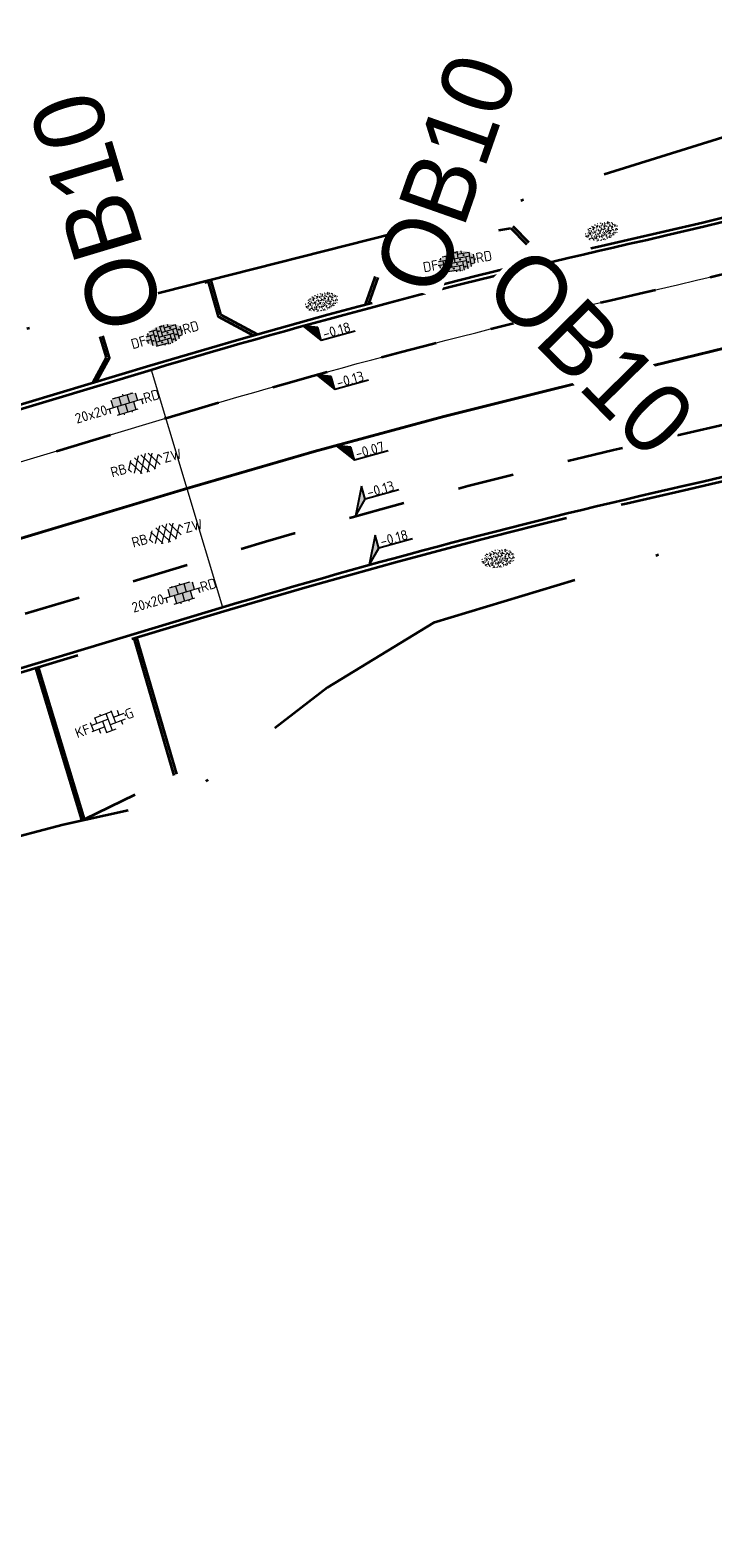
# Model space of a CAD drawing. Header units: metres. Extents: x 0 to 269924, y 0 to 933292.
# Tile 237 of 247: x 135756 to 135781, y 466782 to 466835. Entities that reach past the tile are written whole.
import ezdxf
from ezdxf.enums import TextEntityAlignment as Align

# ---------------------------------------------------------------- set-up
doc = ezdxf.new("R2018")
doc.units = ezdxf.units.M
for name, pattern in [('VH-OPSLUITBAND_100X200', [16, 8, -2, 4, -2]), ('VH-OPSLUITBAND_150X250', [24, 16, -2, 4, -2]), ('VW-1-1_STREEP', [2, 1, -1]), ('XX-HIDDEN', [4, 2, -2]), ('XX-PROJECTGRENS', [18, 12, -3, 0, -3])]:
    doc.linetypes.add(name, pattern=pattern)
for name, color, linetype, lineweight in [('N-CO-VH-MATERIAALGRENS-G', 7, 'XX-HIDDEN', 35), ('N-WE-KG-GRENS_PROJECT-G', 7, 'XX-PROJECTGRENS', 35), ('N-WE-VH-KANTOPSLUITING-T18', 10, 'Continuous', 18), ('N-WE-VH-KANTOPSLUITING_OPSLUITBAND_100X200-G', 150, 'VH-OPSLUITBAND_100X200', 35), ('N-WE-VH-KANTOPSLUITING_OPSLUITBAND_150X250-G', 150, 'VH-OPSLUITBAND_150X250', 35), ('N-WE-VH-KANTOPSLUITING_VOORKANTBAND-G', 50, 'Continuous', 35), ('N-WE-VH-MATERIAALGRENS-G', 7, 'XX-HIDDEN', 35), ('N-WE-VH-VERHARDING_ASFALT-S', 7, 'Continuous', 18), ('N-WE-VH-VERHARDING_BETONSTRAATSTEEN-S', 7, 'Continuous', 18), ('N-WE-VH-VERHARDING_STRAATBAKSTEEN-S', 7, 'Continuous', 18), ('N-WE-VH-VERHARDING_TEGEL-S', 7, 'Continuous', 18), ('N-WE-VW-MARKERING_LANGS_STREEP_11_010-G', 7, 'VW-1-1_STREEP', 13), ('N-WE-VW-MARKERING_LANGS_STREEP_DOORGETROKKEN-G', 7, 'Continuous', 13), ('X-XX-AL-HOOGTELABEL-S', 7, 'Continuous', 25)]:
    doc.layers.add(name, color=color, linetype=linetype, lineweight=lineweight)
doc.layers.add('N-WE-GR-GRAS-S', color=7, linetype='Continuous', lineweight=18, true_color=0x00a500)
doc.layers.add('X-XX-AL-HULPLIJN-G', color=30, linetype='Continuous', lineweight=18, plot=False)
doc.styles.add('NLCS-ISO', font='NLCS-ISO.ttf')
doc.styles.get("Standard").update_dxf_attribs({"font": 'romand.shx'})

# ---------------------------------------------------------------- blocks, each defined once
blk = doc.blocks.new('*U279')
for p, q in [((2.45, 4.81), (0, 0)), ((2.46, 2.41), (2.45, 4.81)), ((0, 0), (2.46, 2.41)), ((8.66, 2.42), (2.46, 2.41))]:
    blk.add_line(p, q)
blk.add_solid([(2.45, 4.81), (0, 0), (2.46, 2.41)])
at = {"style": 'NLCS-ISO'}
blk.add_attdef('...', text='', height=1.8, rotation=0.0982, dxfattribs=at).set_placement((5.56, 2), align=Align.BOTTOM_CENTER)
blk = doc.blocks.new('*U281')
for p, q in [((2.46, -0.97), (0, 0)), ((0, 0), (2.47, -3.37)), ((2.47, -3.37), (2.46, -0.97)), ((8.67, -3.36), (2.47, -3.37))]:
    blk.add_line(p, q)
blk.add_solid([(2.46, -0.97), (0, 0), (2.47, -3.37)])
at = {"style": 'NLCS-ISO'}
blk.add_attdef('...', text='', height=1.8, rotation=0.0982, dxfattribs=at).set_placement((5.57, -3.79), align=Align.BOTTOM_CENTER)
blk = doc.blocks.new('*U282')
for p, q in [((2.46, -1), (0, 0)), ((0, 0), (2.47, -3.4)), ((2.47, -3.4), (2.46, -1)), ((8.67, -3.39), (2.47, -3.4))]:
    blk.add_line(p, q)
blk.add_solid([(2.46, -1), (0, 0), (2.47, -3.4)])
at = {"style": 'NLCS-ISO'}
blk.add_attdef('...', text='', height=1.8, rotation=0.0982, dxfattribs=at).set_placement((5.57, -3.81), align=Align.BOTTOM_CENTER)
blk = doc.blocks.new('SVH-TEGEL_300X300_DIK_LINT_KL-SO')
at = {"true_color": 0xa50000}
h = blk.add_hatch(color=14, dxfattribs=at)
h.dxf.hatch_style = 1
edge = h.paths.add_edge_path()
edge.add_line((-0.75, 1.5), (-1.9, 1.5))
edge.add_ellipse((0, 0), major_axis=(3.39, 0), ratio=0.533267, start_angle=124.0497, end_angle=131.5106)
edge.add_line((-2.25, 1.36), (-2.25, 0))
edge.add_line((-2.25, 0), (-0.75, 0))
edge.add_line((-0.75, 0), (-0.75, 1.5))
h.paths.add_polyline_path([(0.75, 1.5), (-0.75, 1.5), (-0.75, 0), (0.75, 0)])
edge = h.paths.add_edge_path()
edge.add_ellipse((0, 0), major_axis=(3.39, 0), ratio=0.533267, start_angle=48.4894, end_angle=55.9503)
edge.add_line((1.9, 1.5), (0.75, 1.5))
edge.add_line((0.75, 1.5), (0.75, 0))
edge.add_line((0.75, 0), (2.25, 0))
edge.add_line((2.25, 0), (2.25, 1.36))
h.paths.add_polyline_path([(1.5, 0), (0.75, 0), (0, 0), (0, -1.5), (1.5, -1.5)])
h.paths.add_polyline_path([(0, 0), (-0.75, 0), (-1.5, 0), (-1.5, -1.5), (0, -1.5)])
for p, q in [((-2.25, 1.36), (-2.25, 0)), ((-1.9, 1.5), (1.9, 1.5)), ((-1.5, 1.62), (-1.5, 1.5)), ((-0.75, 1.5), (-0.75, 0)), ((0, 1.81), (0, 1.5)), ((0, 0), (0, -1.5)), ((0.75, 1.5), (0.75, 0)), ((1.5, 1.62), (1.5, 1.5)), ((2.25, 1.36), (2.25, 0)), ((-3.39, 0), (3.39, 0)), ((-3, 0), (-3, -0.85)), ((-1.9, -1.5), (1.9, -1.5)), ((-1.5, 0), (-1.5, -1.5)), ((-0.75, -1.5), (-0.75, -1.77)), ((0.75, -1.5), (0.75, -1.77)), ((1.5, 0), (1.5, -1.5)), ((3, 0), (3, -0.85))]:
    blk.add_line(p, q)
at = {"style": 'NLCS-ISO'}
blk.add_attdef('FORMAAT', text='', height=1.8, dxfattribs=at).set_placement((-3.39, 0), align=Align.MIDDLE_RIGHT)
blk.add_attdef('KLEUR', text='', height=1.8, dxfattribs=at).set_placement((3.39, 0), align=Align.MIDDLE_LEFT)
at = {"style": 'NLCS-ISO', "flags": 1}
blk.add_attdef('FUNCTIE', text='', height=1.8, dxfattribs=at).set_placement((0.12, -3.58), align=Align.MIDDLE_CENTER)
blk = doc.blocks.new('SVH-ASFALT_KL-SO')
at = {"ltscale": 0.1}
for p, q in [((-3.32, -0.4), (-2.47, 1.08)), ((-1.25, -1.65), (-2.73, 0.92)), ((-2.51, -1.23), (-0.92, 1.53)), ((0.09, -1.73), (-1.71, 1.38)), ((-1.45, -1.61), (0.37, 1.54)), ((1.26, -1.54), (-0.53, 1.56)), ((-0.24, -1.74), (1.52, 1.29)), ((2.29, -1.09), (0.8, 1.48)), ((1.15, -1.58), (2.49, 0.75)), ((2.91, 0.06), (2.53, 0.71)), ((-2.96, -0.91), (-3.37, -0.2))]:
    blk.add_line(p, q, dxfattribs=at)
at = {"style": 'NLCS-ISO'}
blk.add_attdef('FUNCTIE_VERHARDING', text='', height=1.8, dxfattribs=at).set_placement((-3.62, -0.09), align=Align.MIDDLE_RIGHT)
blk.add_attdef('KLEUR', text='', height=1.8, dxfattribs=at).set_placement((3.17, -0.09), align=Align.MIDDLE_LEFT)
at = {"style": 'NLCS-ISO', "flags": 1}
blk.add_attdef('FUNCTIE', text='', height=1.8, dxfattribs=at).set_placement((0.12, -3.58), align=Align.MIDDLE_CENTER)
blk = doc.blocks.new('SGR-GRAS_01-SO')
at = {"ltscale": 0.1}
for p, q in [((-1.96, -0.07), (-1.98, 0)), ((-1.93, 0.19), (-1.93, 0.24)), ((-1.89, 0.24), (-1.92, 0.25)), ((-1.67, 0.02), (-1.6, 0.04)), ((-1.6, 0.24), (-1.65, 0.29)), ((-1.53, 0.32), (-1.6, 0.35)), ((-1.45, 0.64), (-1.52, 0.66)), ((-1.52, 0.19), (-1.44, 0.19)), ((-1.47, 0.58), (-1.48, 0.65)), ((-1.43, 0.48), (-1.35, 0.5)), ((-1.36, 0.21), (-1.43, 0.23)), ((-1.42, 0.13), (-1.36, 0.17)), ((-1.38, 0.11), (-1.32, 0.16)), ((-1.37, 0.01), (-1.38, 0.08)), ((-1.33, 0.11), (-1.33, 0.19)), ((-1.3, 0.76), (-1.32, 0.77)), ((-1.28, 0.68), (-1.28, 0.76)), ((-1.17, 0.39), (-1.23, 0.43)), ((-1.17, 0.24), (-1.22, 0.29)), ((-1.15, 0.65), (-1.21, 0.7)), ((-1.11, 0.17), (-1.04, 0.19)), ((-1.03, 0.03), (-1.1, 0.07)), ((-0.94, 0.84), (-1, 0.88)), ((-0.97, 0.51), (-0.92, 0.57)), ((-0.89, 0.5), (-0.97, 0.52)), ((-0.94, 0.19), (-0.87, 0.19)), ((-0.92, 0.42), (-0.86, 0.46)), ((-0.89, 0.81), (-0.82, 0.81)), ((-0.87, 0.66), (-0.89, 0.73)), ((-0.8, 0.06), (-0.88, 0.08)), ((-0.87, 0.62), (-0.8, 0.64)), ((-0.8, 0.47), (-0.87, 0.51)), ((-0.75, 0.24), (-0.8, 0.29)), ((-0.77, 0.09), (-0.79, 0.16)), ((-0.73, 0.65), (-0.78, 0.7)), ((-0.74, 0.03), (-0.73, 0.11)), ((-0.67, 0.11), (-0.73, 0.14)), ((-0.69, 0.61), (-0.68, 0.68)), ((-0.58, 0.92), (-0.64, 0.96)), ((-0.56, 0.92), (-0.51, 0.97)), ((-0.56, 0.32), (-0.48, 0.34)), ((-0.44, 0.55), (-0.51, 0.59)), ((-0.43, 0.78), (-0.5, 0.8)), ((-0.42, 0.71), (-0.36, 0.74)), ((-0.34, 0.35), (-0.41, 0.37)), ((-0.32, 0.24), (-0.38, 0.29)), ((-0.31, 0.19), (-0.37, 0.22)), ((-0.37, 0.19), (-0.29, 0.19)), ((-0.31, 0.65), (-0.36, 0.7)), ((-0.32, 0.81), (-0.24, 0.81)), ((-0.32, 0.77), (-0.24, 0.79)), ((-0.28, 0.73), (-0.29, 0.81)), ((-0.21, 1), (-0.27, 1.03)), ((-0.24, 0.02), (-0.17, 0.04)), ((-0.18, 0.17), (-0.19, 0.24)), ((-0.08, 0.63), (-0.14, 0.67)), ((-0.14, -0.04), (-0.14, 0.03)), ((-0.09, 0.53), (-0.09, 0.6)), ((-0.08, 0.16), (-0.03, 0.21)), ((-0.07, 0.19), (0, 0.23)), ((0.06, 0.27), (-0.01, 0.3)), ((0, 0.47), (0.07, 0.49)), ((0.1, 0.24), (0.05, 0.29)), ((0.13, 0.64), (0.06, 0.66)), ((0.07, 0.99), (0.14, 1.03)), ((0.12, 0.65), (0.07, 0.7)), ((0.22, 0.2), (0.15, 0.22)), ((0.21, 0.19), (0.28, 0.19)), ((0.29, 0.71), (0.22, 0.75)), ((0.24, 0.92), (0.31, 0.94)), ((0.26, 0.81), (0.33, 0.81)), ((0.32, 0.81), (0.3, 0.89)), ((0.31, 0.17), (0.39, 0.19)), ((0.32, 0.57), (0.38, 0.62)), ((0.42, 0.34), (0.36, 0.38)), ((0.42, 0.25), (0.4, 0.32)), ((0.43, 0.48), (0.49, 0.51)), ((0.53, 0.24), (0.47, 0.29)), ((0.54, 0.65), (0.49, 0.7)), ((0.56, -0.02), (0.49, 0.02)), ((0.5, 0.45), (0.51, 0.53)), ((0.59, 0.93), (0.52, 0.94)), ((0.55, 0.62), (0.63, 0.64)), ((0.65, 0.79), (0.58, 0.83)), ((0.68, 0.49), (0.61, 0.51)), ((0.77, 0.05), (0.7, 0.07)), ((0.78, 0.42), (0.72, 0.46)), ((0.78, 0.19), (0.86, 0.19)), ((0.83, 0.81), (0.91, 0.81)), ((0.92, 0.06), (0.85, 0.09)), ((0.87, 0.31), (0.94, 0.33)), ((0.95, 0.24), (0.9, 0.29)), ((0.91, 0.89), (0.91, 0.92)), ((0.97, 0.65), (0.91, 0.7)), ((0.93, 0.76), (0.99, 0.8)), ((1.01, 0.87), (0.95, 0.91)), ((1.01, 0.33), (1, 0.4)), ((1.15, 0.78), (1.08, 0.8)), ((1.15, 0.5), (1.08, 0.54)), ((1.1, 0.38), (1.1, 0.45)), ((1.11, 0.77), (1.18, 0.79)), ((1.24, 0.34), (1.17, 0.36)), ((1.18, 0.01), (1.26, 0.03)), ((1.21, 0.21), (1.26, 0.26)), ((1.28, 0.14), (1.22, 0.17)), ((1.28, 0.25), (1.35, 0.29)), ((1.37, 0.24), (1.32, 0.29)), ((1.39, 0.65), (1.34, 0.7)), ((1.36, 0.19), (1.43, 0.19)), ((1.42, 0.46), (1.5, 0.48)), ((1.51, 0.58), (1.44, 0.62)), ((1.64, 0.21), (1.58, 0.25)), ((1.61, 0.41), (1.59, 0.48)), ((1.69, 0.3), (1.7, 0.37)), ((1.79, 0.19), (1.72, 0.21)), ((1.74, 0.16), (1.81, 0.18)), ((1.8, 0.24), (1.75, 0.29)), ((1.93, 0.19), (1.95, 0.19)), ((-1.92, -0.16), (-1.85, -0.12)), ((-1.82, -0.08), (-1.9, -0.06)), ((-1.76, -0.13), (-1.82, -0.09)), ((-1.78, -0.3), (-1.73, -0.25)), ((-1.62, -0.5), (-1.69, -0.46)), ((-1.63, -0.57), (-1.68, -0.52)), ((-1.61, -0.17), (-1.67, -0.11)), ((-1.57, -0.44), (-1.49, -0.44)), ((-1.54, -0.66), (-1.5, -0.64)), ((-1.4, -0.05), (-1.46, -0.01)), ((-1.38, -0.46), (-1.38, -0.39)), ((-1.35, -0.28), (-1.28, -0.26)), ((-1.27, -0.23), (-1.34, -0.21)), ((-1.26, -0.42), (-1.33, -0.38)), ((-1.27, -0.56), (-1.28, -0.48)), ((-1.21, -0.57), (-1.26, -0.52)), ((-1.18, -0.67), (-1.25, -0.65)), ((-1.19, -0.17), (-1.24, -0.11)), ((-1.13, -0.78), (-1.19, -0.75)), ((-1.06, -0.39), (-1, -0.35)), ((-1.04, -0.58), (-0.97, -0.57)), ((-0.99, -0.44), (-0.92, -0.44)), ((-0.9, -0.34), (-0.96, -0.3)), ((-0.9, -0.65), (-0.84, -0.6)), ((-0.84, -0.94), (-0.85, -0.93)), ((-0.78, -0.57), (-0.84, -0.52)), ((-0.76, -0.7), (-0.83, -0.67)), ((-0.76, -0.17), (-0.82, -0.11)), ((-0.8, -0.13), (-0.73, -0.11)), ((-0.71, -0.38), (-0.79, -0.36)), ((-0.79, -0.54), (-0.78, -0.46)), ((-0.72, -0.89), (-0.65, -0.87)), ((-0.71, -0.9), (-0.64, -0.86)), ((-0.62, -0.82), (-0.7, -0.8)), ((-0.67, -0.48), (-0.69, -0.4)), ((-0.53, -0.26), (-0.6, -0.22)), ((-0.58, -0.99), (-0.59, -0.97)), ((-0.57, -0.1), (-0.5, -0.06)), ((-0.49, -0.25), (-0.44, -0.19)), ((-0.48, -0.44), (-0.41, -0.42)), ((-0.4, -0.63), (-0.46, -0.59)), ((-0.38, -0.98), (-0.43, -0.93)), ((-0.42, -0.44), (-0.34, -0.44)), ((-0.36, -0.57), (-0.41, -0.52)), ((-0.34, -0.17), (-0.39, -0.11)), ((-0.26, -0.99), (-0.33, -0.95)), ((-0.25, -0.09), (-0.32, -0.07)), ((-0.17, -0.18), (-0.24, -0.14)), ((-0.16, -0.53), (-0.23, -0.51)), ((-0.21, -0.61), (-0.15, -0.58)), ((-0.19, -0.62), (-0.19, -0.54)), ((-0.17, -0.74), (-0.1, -0.72)), ((-0.07, -0.97), (-0.14, -0.95)), ((-0.04, -0.55), (-0.1, -0.51)), ((-0.08, -0.4), (-0.09, -0.32)), ((-0.01, -1.01), (0.04, -0.95)), ((0.05, -0.98), (0, -0.93)), ((0.07, -0.57), (0.01, -0.52)), ((0.02, -0.96), (0.01, -0.89)), ((0.08, -0.17), (0.03, -0.11)), ((0.1, -0.91), (0.03, -0.88)), ((0.07, -0.29), (0.14, -0.27)), ((0.19, -0.1), (0.13, -0.06)), ((0.16, -0.44), (0.23, -0.44)), ((0.17, -1.04), (0.22, -1.02)), ((0.31, -0.24), (0.24, -0.22)), ((0.33, -0.47), (0.26, -0.43)), ((0.29, -0.33), (0.35, -0.29)), ((0.4, -0.68), (0.32, -0.66)), ((0.39, -0.6), (0.45, -0.55)), ((0.39, -0.59), (0.46, -0.57)), ((0.4, -0.69), (0.41, -0.62)), ((0.46, -0.83), (0.4, -0.8)), ((0.47, -0.98), (0.42, -0.93)), ((0.49, -0.57), (0.44, -0.52)), ((0.45, -0.12), (0.46, -0.05)), ((0.51, -0.17), (0.45, -0.11)), ((0.52, -0.32), (0.5, -0.24)), ((0.62, -0.88), (0.6, -0.81)), ((0.63, -0.14), (0.7, -0.12)), ((0.69, -0.39), (0.62, -0.35)), ((0.64, -0.84), (0.71, -0.81)), ((0.7, -0.89), (0.77, -0.88)), ((0.73, -0.44), (0.81, -0.44)), ((0.82, -0.76), (0.76, -0.72)), ((0.78, -0.04), (0.85, 0)), ((0.86, -0.39), (0.79, -0.37)), ((0.8, -0.19), (0.85, -0.14)), ((0.86, -0.94), (0.84, -0.93)), ((0.91, -0.57), (0.86, -0.52)), ((0.93, -0.17), (0.88, -0.11)), ((0.95, -0.83), (0.88, -0.81)), ((0.94, -0.44), (1.01, -0.42)), ((1.05, -0.31), (0.99, -0.27)), ((1, -0.77), (1, -0.7)), ((1.05, -0.2), (1.05, -0.12)), ((1.11, -0.24), (1.1, -0.16)), ((1.19, -0.68), (1.12, -0.64)), ((1.14, -0.56), (1.21, -0.52)), ((1.21, -0.8), (1.2, -0.73)), ((1.33, -0.1), (1.26, -0.08)), ((1.26, -0.75), (1.33, -0.73)), ((1.34, -0.57), (1.29, -0.52)), ((1.36, -0.17), (1.3, -0.11)), ((1.31, -0.44), (1.38, -0.44)), ((1.42, -0.23), (1.35, -0.19)), ((1.42, -0.54), (1.35, -0.52)), ((1.55, -0.6), (1.49, -0.56)), ((1.5, -0.29), (1.57, -0.27)), ((1.64, -0.27), (1.65, -0.2)), ((1.64, -0.27), (1.7, -0.23)), ((1.68, -0.55), (1.74, -0.5)), ((1.71, -0.16), (1.69, -0.09)), ((1.78, -0.15), (1.71, -0.11)), ((1.71, -0.52), (1.71, -0.52)), ((1.78, -0.17), (1.73, -0.11)), ((1.88, -0.25), (1.81, -0.23))]:
    blk.add_line(p, q, dxfattribs=at)
at = {"ltscale": 0.1, "style": 'NLCS-ISO'}
blk.add_attdef('TYPE', text='', height=0.5, dxfattribs=at).set_placement((3.47, -0.02), align=Align.MIDDLE_CENTER)
blk = doc.blocks.new('SVH-SBS_DIKFORMAAT_ELLEBOOG_KL-SO')
h = blk.add_hatch(color=254)
edge = h.paths.add_edge_path()
edge.add_ellipse((1.09, 0.12), major_axis=(3.39, 0), ratio=0.533267, start_angle=0, end_angle=360)
for p, q in [((-2.3, 0), (-1.38, 0)), ((-2.13, 0.69), (-0.69, 0.69)), ((-1.38, 0.69), (-1.38, -1.12)), ((-1.35, 1.38), (0, 1.38)), ((-0.69, 1.38), (-0.69, -1.38)), ((0, 1.84), (0, -0.69)), ((0, 0), (2.76, 0)), ((0.69, 1.92), (0.69, 0)), ((0.69, 0.69), (3.45, 0.69)), ((1.38, 1.93), (1.38, 0.69)), ((1.38, 1.38), (3.54, 1.38)), ((2.07, 1.86), (2.07, 1.38)), ((2.76, 0.69), (2.76, -1.45)), ((3.45, 1.38), (3.45, -1.18)), ((4.14, 0.92), (4.14, -0.67)), ((4.14, 0), (4.48, 0)), ((-2.07, 0), (-2.07, -0.54)), ((-0.8, -1.38), (1.38, -1.38)), ((-0.69, -0.69), (2.07, -0.69)), ((0.69, -1.38), (0.69, -1.67)), ((1.38, -0.69), (1.38, -1.68)), ((2.07, 0), (2.07, -1.61)), ((2.76, -1.38), (2.98, -1.38)), ((3.45, -0.69), (4.12, -0.69))]:
    blk.add_line(p, q)
for centre in [(-0.35, 0.34), (0.34, 1.03), (1.03, 1.72), (1.72, 0.34), (2.41, 1.03), (3.79, 0.34), (-1.04, -0.35), (0.34, -1.04), (1.03, -0.35), (2.41, -1.04), (3.11, -0.35)]:
    blk.add_circle(centre, 0.0881)
for centre, start, end in [((-1.73, 1.03), 158.9124, 101.1902), ((1.72, -1.73), 59.0911, 132.3433)]:
    blk.add_arc(centre, 0.0881, start, end)
at = {"style": 'NLCS-ISO'}
blk.add_attdef('FORMAAT', text='', height=1.8, dxfattribs=at).set_placement((-2.3, 0.12), align=Align.MIDDLE_RIGHT)
blk.add_attdef('KLEUR', text='', height=1.8, dxfattribs=at).set_placement((4.49, 0.12), align=Align.MIDDLE_LEFT)
at = {"style": 'NLCS-ISO', "flags": 1}
blk.add_attdef('FUNCTIE', text='', height=1.8, dxfattribs=at).set_placement((0.12, -3.58), align=Align.MIDDLE_CENTER)
blk = doc.blocks.new('*U638')
at = {"lineweight": 30, "flags": 106}
blk.add_attdef('OB', text='', height=0.36, dxfattribs=at).set_placement((0, 0.1), align=Align.BOTTOM_CENTER)
blk = doc.blocks.new('*U637')
at = {"lineweight": 30, "flags": 106}
blk.add_attdef('OB', text='', height=0.36, dxfattribs=at).set_placement((0, 0.1), align=Align.BOTTOM_CENTER)
blk = doc.blocks.new('SVH-BSS_KEIFORMAAT_ELLEBOOG_KL-SO')
for p, q in [((-2.92, 0.92), (-2.92, -0.66)), ((-2.92, 0.39), (0.23, 0.39)), ((-1.87, 1.5), (-1.87, 0.39)), ((-1.87, 1.44), (1.28, 1.44)), ((-0.82, 1.75), (-0.82, 1.44)), ((-0.82, 0.39), (-0.82, -1.75)), ((0.23, 1.44), (0.23, -1.71)), ((1.28, 1.67), (1.28, -0.66)), ((1.28, 0.39), (3.32, 0.39)), ((2.33, 1.31), (2.33, 0.39)), ((3.38, 0.18), (3.38, -0.18)), ((-3.16, -0.66), (-0.82, -0.66)), ((-1.87, -0.66), (-1.87, -1.5)), ((-0.82, -1.71), (1.03, -1.71)), ((0.23, -0.66), (3.16, -0.66)), ((2.33, -0.66), (2.33, -1.31))]:
    blk.add_line(p, q)
at = {"style": 'NLCS-ISO'}
blk.add_attdef('FORMAAT', text='', height=1.8, dxfattribs=at).set_placement((-3.39, 0), align=Align.MIDDLE_RIGHT)
blk.add_attdef('KLEUR', text='', height=1.8, dxfattribs=at).set_placement((3.39, 0), align=Align.MIDDLE_LEFT)
at = {"style": 'NLCS-ISO', "flags": 1}
blk.add_attdef('FUNCTIE', text='', height=1.8, dxfattribs=at).set_placement((0.12, -3.58), align=Align.MIDDLE_CENTER)

msp = doc.modelspace()

# ---------------------------------------------------------------- linework, layer by layer
at = {"layer": 'N-CO-VH-MATERIAALGRENS-G', "flags": 128}
for points in [[(135703.731, 466804.274), (135761.232, 466821.561, -0.017204), (135778.037, 466825.988, 0.044699), (135820.044, 466839.563, -0.010903), (135840.397, 466847.695), (135895.717, 466868.409)], [(135744.75, 466811.176), (135762.729, 466816.581, -0.017204), (135779.188, 466820.917, 0.044699), (135822.078, 466834.777, -0.010903), (135842.221, 466842.825), (135897.54, 466863.539)]]:
    msp.add_lwpolyline(points, format="xyb", dxfattribs=at)
at = {"layer": 'N-WE-KG-GRENS_PROJECT-G', "flags": 128}
msp.add_lwpolyline([(133942.152, 466524.013), (133955.533, 466522.507), (133956.145, 466521.626), (133962.811, 466521.355), (133963.543, 466522.67), (133965.054, 466522.563), (133965.551, 466521.193), (133981.5, 466520.334), (133981.565, 466520.896), (133982.028, 466520.86), (133994.134, 466520.33), (133994.151, 466519.671), (134009.067, 466519.478), (134013.911, 466519.512), (134027.732, 466519.636), (134028.693, 466519.554), (134034.796, 466519.611), (134050.86, 466519.659), (134068.501, 466520.152), (134071.254, 466520.237), (134077.26, 466520.692), (134094.041, 466522.635), (134101.385, 466523.282), (134101.428, 466523.91), (134128.995, 466527.092), (134141.938, 466528.627), (134148.421, 466529.392), (134148.476, 466529.087), (134157.108, 466530.24), (134157.762, 466530.339), (134157.953, 466529.076), (134163.706, 466529.946), (134172.69, 466531.055), (134201.838, 466535.069), (134202.197, 466534.878), (134203.304, 466535.042), (134208.161, 466535.722), (134214.682, 466536.673), (134215.15, 466536.846), (134235.766, 466539.754), (134239.587, 466540.449), (134251.117, 466542.218), (134251.536, 466542.09), (134264.479, 466543.833), (134264.487, 466544.317), (134273.56, 466545.641), (134273.608, 466545.287), (134285.679, 466546.863), (134299.118, 466548.971), (134309.192, 466550.345), (134329.805, 466553.659), (134341.526, 466555.206), (134346.97, 466556.112), (134351.977, 466556.025), (134358.949, 466556.887), (134359.186, 466557.313), (134365.426, 466557.917), (134389.225, 466560.758), (134395.395, 466561.519), (134400.633, 466562.019), (134418.638, 466563.907), (134426.404, 466566.343), (134432.472, 466567.14), (134437.532, 466567.422), (134444.848, 466568.25), (134448.277, 466568.388), (134484.594, 466572.762), (134486.539, 466572.966), (134490.599, 466573.546), (134498.499, 466574.536), (134514.318, 466576.701), (134542.397, 466581.367), (134546.702, 466582.122), (134551.593, 466582.441), (134551.871, 466583.179), (134557.906, 466584.406), (134558.276, 466584.115), (134567.36, 466586.004), (134582.717, 466588.715), (134583.108, 466588.972), (134590.444, 466590.398), (134630.038, 466598.271), (134633.264, 466598.923), (134632.087, 466604.993), (134646.051, 466607.537), (134647.414, 466607.429), (134666.972, 466611.405), (134675.342, 466617.463), (134674.819, 466607.593), (134696.995, 466610.537), (134702.172, 466611.327), (134706.525, 466612.071), (134709.085, 466612.323), (134712.087, 466612.776), (134715, 466613.203), (134716.349, 466613.229), (134723.364, 466613.968), (134738.981, 466616.639), (134746.062, 466617.28), (134746.09, 466616.641), (134760.121, 466618.861), (134759.993, 466619.829), (134768.446, 466621.137), (134784.615, 466623.738), (134787.541, 466625.072), (134796.772, 466626.479), (134796.899, 466625.715), (134813.878, 466628.545), (134820.226, 466629.584), (134847.68, 466634.234), (134881.79, 466639.204), (134881.926, 466639.532), (134884.43, 466640.009), (134893.797, 466641.711), (134903.085, 466643.328), (134904.138, 466643.527), (134920.265, 466646.374), (134921.332, 466646.578), (134937.367, 466649.518), (134938.501, 466649.708), (134961.555, 466654.096), (134967.764, 466655.262), (134974.722, 466656.563), (134984.23, 466658.491), (134992.023, 466659.998), (134995.809, 466660.766), (135000.442, 466661.693), (135009.695, 466663.648), (135010.659, 466663.869), (135018.832, 466665.618), (135021.92, 466666.314), (135034.093, 466668.943), (135034.161, 466668.769), (135043.8, 466670.832), (135059.084, 466674.02), (135068.771, 466676.078), (135083.089, 466679.034), (135091.902, 466680.993), (135097.488, 466682.166), (135104.831, 466683.651), (135116.534, 466686.231), (135119.892, 466686.792), (135126.3, 466688.013), (135127.347, 466688.196), (135130.448, 466688.891), (135135.602, 466689.887), (135140.19, 466691.518), (135166.592, 466696.94), (135182.368, 466700.724), (135201.902, 466704.748), (135203.941, 466705.082), (135209.867, 466705.957), (135217.801, 466707.782), (135228.821, 466709.933), (135242.391, 466712.598), (135277.698, 466719.723), (135279.457, 466720.111), (135279.55, 466721.578), (135288.178, 466723.073), (135350.963, 466735.305), (135501.986, 466763.685), (135501.162, 466761.839), (135525.132, 466766.833), (135533.639, 466768.672), (135569.042, 466775.188), (135582.767, 466777.378), (135584.022, 466777.634), (135585.675, 466776.264, 0.01918), (135652.451, 466792.01), (135652.891, 466793.457), (135660.981, 466795.919), (135661.574, 466796.074), (135664.481, 466796.836), (135665.946, 466796.651), (135673.558, 466799.328), (135680.977, 466801.739), (135687.276, 466804.201), (135692.547, 466806.295), (135705.432, 466809.743), (135712.094, 466810.706), (135728.145, 466817.035), (135760.285, 466825.832), (135773.458, 466829.179), (135789.116, 466834.08), (135813.029, 466842.892), (135823.352, 466846.718), (135839.426, 466852.91), (135860.96, 466860.89), (135867.928, 466863.26), (135895.199, 466872.784), (135899.312, 466861.8), (135873.359, 466852.082), (135873.188, 466848.843), (135867.814, 466846.669), (135856.104, 466842.036), (135847.253, 466838.505), (135830.033, 466832.514), (135818.854, 466828.652), (135812.865, 466826.949), (135808.959, 466825.804), (135805.053, 466824.658), (135770.731, 466814.307), (135766.971, 466812.016), (135761.879, 466808.079), (135757.591, 466807.133), (135743.839, 466803.566), (135724.075, 466798.35), (135721.275, 466798.229), (135720.422, 466801.401), (135715.133, 466799.834), (135698.553, 466794.754), (135698.279, 466793.693), (135686.038, 466790.352), (135686.038, 466789.248), (135686.038, 466787.562), (135681.985, 466786.092), (135677.719, 466785.319), (135623.458, 466770.711), (135607.41, 466767.662), (135584.355, 466763.142), (135577.091, 466761.475), (135570.47, 466760.803), (135524.714, 466753.103), (135522.642, 466752.878), (135515.666, 466751.661), (135498.388, 466748.218), (135460.498, 466741.759), (135438.515, 466737.953), (135402.134, 466731.048), (135401.842, 466732.671), (135396.111, 466731.637), (135390.927, 466730.659), (135374.008, 466727.423), (135342.463, 466720.896), (135337.831, 466720.249), (135332.781, 466719.412), (135316.41, 466716.549), (135312.764, 466716.512), (135301.04, 466714.003), (135296.667, 466713.077), (135288.078, 466711.338), (135288.031, 466710.414), (135288.066, 466708.643), (135283.612, 466707.738), (135244.114, 466700.084), (135242.59, 466702.114), (135218.779, 466697.088), (135216.4, 466696.736), (135207.126, 466694.996), (135197.842, 466693.22), (135196.987, 466690.777), (135188.214, 466689.009), (135186.218, 466690.919), (135157.953, 466685.339), (135157.545, 466682.623), (135152.388, 466681.564), (135151.517, 466683.806), (135135.729, 466680.62), (135134.464, 466677.149), (135128.184, 466675.854), (135125.788, 466678.571), (135109.606, 466675.114), (135107.871, 466673.543), (135107.871, 466672.134), (135099.469, 466670.442), (135080.265, 466666.625), (135079.406, 466666.151), (135069.61, 466664.202), (135057.638, 466661.759), (135035.803, 466657.155), (135033.723, 466658.689), (135013.618, 466654.679), (135014.198, 466652.086), (135012.612, 466651.731), (135012.176, 466654.16), (134999.525, 466651.581), (134981.058, 466648.065), (134978.74, 466647.609), (134978.586, 466647.723), (134973.29, 466646.777), (134967.912, 466645.754), (134966.071, 466645.409), (134952.75, 466642.776), (134952.592, 466643.577), (134951.246, 466643.315), (134944.955, 466642.097), (134940.872, 466641.345), (134939.907, 466640.789), (134925.329, 466637.906), (134925.171, 466637.877), (134925.333, 466636.966), (134925.553, 466635.733), (134922.159, 466635.157), (134921.983, 466636.201), (134920.712, 466635.973), (134906.644, 466633.431), (134906.509, 466633.768), (134899.927, 466632.517), (134896.041, 466630.574), (134862.297, 466626.202), (134861.423, 466623.924), (134854.723, 466622.819), (134853.222, 466624.597), (134834.721, 466621.381), (134818.755, 466618.638), (134803.128, 466616.182), (134801.097, 466614.744), (134787.48, 466613.242), (134768.983, 466610.888), (134755.14, 466609.258), (134754.957, 466609.237), (134754.786, 466610.217), (134731.872, 466606.359), (134713.4, 466603.055), (134699.607, 466600.717), (134685.428, 466598.156), (134675.878, 466596.194), (134672.276, 466595.656), (134668.91, 466595.016), (134645.926, 466591.058), (134638.577, 466590.001), (134611.474, 466584.899), (134601.717, 466583.131), (134600.6, 466582.901), (134592.762, 466581.44), (134575.118, 466578.109), (134569.726, 466577.127), (134558.057, 466574.923), (134547.369, 466573.132), (134538.23, 466571.522), (134531.355, 466570.551), (134524.272, 466569.346), (134519.026, 466568.326), (134515.39, 466567.719), (134505.384, 466563.341), (134500.986, 466562.643), (134495.881, 466561.909), (134495.823, 466562.312), (134492.204, 466563.642), (134484.398, 466562.518), (134478.905, 466561.786), (134469.843, 466560.533), (134464.536, 466559.742), (134456.919, 466558.745), (134448.033, 466557.687), (134433.208, 466556.61), (134412.104, 466554.577), (134407.553, 466554.101), (134387.467, 466551.741), (134381.785, 466550.955), (134364.962, 466548.659), (134360.191, 466548.481), (134354.944, 466547.628), (134324.113, 466542.837), (134319.685, 466541.923), (134312.466, 466540.844), (134307.061, 466539.9), (134305.527, 466540.739), (134283.993, 466537.831), (134278.004, 466536.268), (134260.392, 466533.941), (134253.899, 466532.65), (134244.867, 466531.618), (134227.961, 466528.835), (134196.876, 466524.748), (134191.294, 466524.652), (134189.441, 466519.487), (134180.543, 466523.251), (134138.079, 466517.961), (134135.279, 466517.668), (134120.646, 466515.791), (134115.858, 466514.998), (134094.415, 466512.788), (134094.483, 466512.133), (134077.905, 466510.692), (134056.132, 466509.19), (134043.898, 466509.02), (134033.049, 466509.242), (134023.923, 466509.529), (134011.048, 466510.262), (134011.12, 466510.989), (133978.031, 466511.971), (133977.492, 466511.386), (133976.525, 466511.415), (133970.93, 466511.61), (133940.859, 466512.853), (133936.339, 466513.04), (133926.354, 466513.566), (133918.767, 466513.929), (133914.845, 466514.016), (133909.555, 466514.279), (133907.78, 466514.373), (133898.183, 466514.701), (133889.291, 466514.99), (133877.411, 466515.387), (133865.169, 466516.189), (133858.598, 466516.511), (133853.557, 466516.784), (133840.824, 466517.534), (133833.647, 466517.757), (133833.706, 466517.421), (133832.853, 466517.458), (133826.979, 466517.575), (133808.076, 466518.296), (133803.308, 466518.179), (133802.56, 466518.555), (133780.072, 466520.153), (133779.6, 466519.291), (133774.066, 466519.538), (133773.735, 466520.559), (133740.527, 466522.642), (133713.376, 466524.159), (133705.703, 466524.636), (133705.709, 466526.266), (133685.059, 466527.583), (133660.563, 466529.253), (133639.129, 466529.346), (133622.453, 466530.286), (133616.388, 466530.543), (133614.494, 466530.624), (133604.393, 466531.597), (133597.464, 466531.465), (133574.3, 466531.955), (133566.695, 466531.543), (133561.32, 466531.616), (133554.142, 466531.627), (133545.309, 466531.719), (133535.509, 466531.795), (133530.483, 466531.897), (133499.098, 466532.845), (133498.91, 466530.624), (133497.604, 466522.359), (133448.566, 466524.379), (133448.421, 466522.59), (133414.567, 466524.034), (133414.497, 466533.241), (133401.904, 466533.723), (133353.812, 466535.745), (133352.26, 466536.139), (133333.107, 466536.524), (133333.343, 466545.829), (133369.152, 466544.714), (133381.325, 466544.396), (133400.699, 466543.637), (133404.005, 466543.551), (133435.456, 466542.61), (133435.456, 466542.277), (133451.526, 466541.628), (133467.883, 466541.235), (133477.659, 466542.034), (133509.103, 466541.442), (133515.138, 466541.284), (133519.939, 466540.992), (133525.525, 466540.798), (133532.518, 466540.097), (133548.147, 466539.778), (133548.297, 466540.601), (133555.22, 466540.722), (133564.265, 466540.558), (133565.06, 466540.188), (133570.074, 466540.025), (133574.07, 466539.875), (133576.623, 466539.795), (133577.163, 466540.007), (133601.21, 466539.677), (133602.809, 466541.635), (133610.483, 466541.448), (133611.878, 466539.353), (133618.8, 466539.154), (133622.331, 466538.943), (133622.362, 466539.485), (133627.247, 466539.274), (133627.305, 466538.709), (133642.487, 466537.733), (133654.92, 466537.235), (133674.71, 466536.649), (133674.766, 466536.962), (133682.638, 466536.639), (133685.084, 466535.631), (133701.924, 466534.36), (133703.6, 466534.856), (133708.504, 466534.396), (133731.895, 466532.391), (133737.992, 466531.942), (133749.854, 466530.901), (133752.15, 466530.77), (133756.921, 466530.655), (133767.535, 466530.109), (133779.853, 466530.016), (133787.77, 466529.934), (133810.905, 466528.967), (133832.384, 466528.238), (133837.192, 466527.837), (133897.841, 466525.036)], format="xyb", close=True, dxfattribs=at)
at = {"layer": 'N-WE-VH-KANTOPSLUITING_OPSLUITBAND_100X200-G'}
for points in [[(135773.541, 466828.374), (135774.688, 466827.21)], [(135769.01, 466827.594), (135768.309, 466825.595)], [(135762.832, 466826.444), (135763.179, 466825.242), (135764.479, 466824.541)], [(135758.644, 466822.819), (135759.131, 466823.721), (135758.687, 466825.198)]]:
    msp.add_lwpolyline(points, dxfattribs=at)
at = {"layer": 'N-WE-VH-KANTOPSLUITING_OPSLUITBAND_100X200-G', "flags": 128}
for points in [[(135761.622, 466808.937), (135760.212, 466813.787)], [(135758.255, 466807.312), (135756.622, 466812.708)]]:
    msp.add_lwpolyline(points, dxfattribs=at)
at = {"layer": 'N-WE-VH-KANTOPSLUITING_OPSLUITBAND_150X250-G', "flags": 128}
for points in [[(135379.411, 466737.136, 0.034306), (135386.001, 466738.937), (135391.647, 466740.905, -0.037443), (135398.894, 466742.838), (135399.714, 466742.992, -0.003741), (135414.507, 466745.657), (135566.06, 466771.79, 0.030327), (135671.693, 466796.679), (135672.594, 466796.95, 0.070064), (135678.888, 466799.851, -0.070064), (135683.991, 466802.204), (135697.398, 466806.234, -0.070064), (135702.953, 466807.086, 0.070064), (135709.803, 466808.136), (135760.671, 466823.428, -0.017204), (135777.605, 466827.89, 0.044699), (135819.281, 466841.358, -0.010903), (135839.713, 466849.521), (135895.033, 466870.235)], [(135433.075, 466739.624), (135567.606, 466762.823, 0.030327), (135674.313, 466787.964), (135723.314, 466802.695, -0.072339), (135728.965, 466803.536, 0.072339), (135733.279, 466804.177), (135745.729, 466807.92, 0.072339), (135749.681, 466809.763, -0.072339), (135754.859, 466812.179), (135763.291, 466814.713, -0.017204), (135779.62, 466819.016, 0.044699), (135822.841, 466832.983, -0.010903), (135842.904, 466840.999), (135898.224, 466861.713)]]:
    msp.add_lwpolyline(points, format="xyb", dxfattribs=at)
at = {"layer": 'N-WE-VH-KANTOPSLUITING_VOORKANTBAND-G'}
for points in [[(135379.44, 466736.988, 0.034306), (135386.051, 466738.796), (135391.696, 466740.764, -0.037443), (135398.922, 466742.69), (135399.741, 466742.844, -0.003741), (135414.533, 466745.509), (135566.085, 466771.642, 0.030327), (135671.736, 466796.535), (135672.637, 466796.806, 0.070064), (135678.969, 466799.725, -0.070064), (135684.034, 466802.06), (135697.442, 466806.09, -0.070064), (135702.955, 466806.936, 0.070064), (135709.846, 466807.992), (135760.714, 466823.284, -0.017204), (135777.638, 466827.744, 0.044699), (135819.34, 466841.22, -0.010903), (135839.766, 466849.38), (135895.085, 466870.094)], [(135433.049, 466739.772), (135567.581, 466762.97, 0.030327), (135674.27, 466788.108), (135723.271, 466802.839, -0.072339), (135728.965, 466803.686, 0.072339), (135733.236, 466804.321), (135745.685, 466808.063, 0.072339), (135749.598, 466809.889, -0.072339), (135754.816, 466812.322), (135763.247, 466814.857, -0.017204), (135779.586, 466819.162, 0.044699), (135822.782, 466833.121, -0.010903), (135842.852, 466841.139), (135898.171, 466861.853)]]:
    msp.add_lwpolyline(points, format="xyb", dxfattribs=at)
for points in [[(135773.469, 466828.304), (135774.575, 466827.183)], [(135769.104, 466827.561), (135768.426, 466825.626)], [(135762.737, 466826.415), (135763.095, 466825.174), (135764.341, 466824.501)], [(135758.78, 466822.861), (135759.238, 466823.71), (135758.782, 466825.227)], [(135761.53, 466808.892), (135760.116, 466813.759)], [(135758.351, 466807.341), (135756.718, 466812.737)]]:
    msp.add_lwpolyline(points, dxfattribs=at)
at = {"layer": 'N-WE-VH-MATERIAALGRENS-G'}
for points in [[(135769.104, 466827.561), (135773.469, 466828.304)], [(135758.782, 466825.227), (135762.737, 466826.415)]]:
    msp.add_lwpolyline(points, dxfattribs=at)
at = {"layer": 'N-WE-VH-MATERIAALGRENS-G', "flags": 128}
msp.add_lwpolyline([(135758.351, 466807.341), (135761.53, 466808.892)], dxfattribs=at)
at = {"layer": 'N-WE-VW-MARKERING_LANGS_STREEP_11_010-G', "ltscale": 5, "const_width": 0.1, "flags": 128}
msp.add_lwpolyline([(135754.118, 466816.707), (135761.981, 466819.071, -0.014184), (135775.671, 466822.767, -0.014184)], format="xyb", dxfattribs=at)
at = {"layer": 'N-WE-VW-MARKERING_LANGS_STREEP_DOORGETROKKEN-G', "ltscale": 5, "const_width": 0.1, "flags": 128}
msp.add_lwpolyline([(135775.671, 466822.767, -0.00302), (135778.612, 466823.453, 0.024802), (135802.482, 466830.131, 0.024802)], format="xyb", dxfattribs=at)
at = {"layer": 'X-XX-AL-HULPLIJN-G'}
msp.add_lwpolyline([(135697.96, 466804.367), (135697.96, 466804.367, -0.070064), (135702.977, 466805.136, 0.070064), (135710.365, 466806.269), (135761.232, 466821.561, -0.017204), (135778.037, 466825.988, 0.044699), (135820.044, 466839.563, -0.010903), (135840.397, 466847.695), (135895.717, 466868.409)], format="xyb", dxfattribs=at)
msp.add_lwpolyline([(135760.714, 466823.284), (135763.247, 466814.857)], dxfattribs=at)

# ---------------------------------------------------------------- block references
at = {"layer": 'N-WE-GR-GRAS-S', "xscale": 0.3, "yscale": 0.3, "zscale": 0.3}
for p, rotation in [((135776.7, 466828.185), 15), ((135766.77, 466825.682), 15), ((135773.039, 466816.582), 10)]:
    msp.add_blockref('SGR-GRAS_01-SO', p, dxfattribs=dict(at, rotation=rotation))
at = {"layer": 'N-WE-VH-KANTOPSLUITING-T18'}
ref = msp.add_blockref('*U637', (135768.659, 466826.595), dxfattribs=dict(at, rotation=70.67185957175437))
lines = msp.add_mtext('OB10', dxfattribs={"layer": '0', "insert": (135768.565, 466826.628), "char_height": 2.5, "attachment_point": 1, "rotation": 70.6719, "bg_fill": 3, "box_fill_scale": 1, "bg_fill_color": 256, "bg_fill_transparency": 0})
ref.add_attrib('OB', '', (135768.565, 466826.628), dxfattribs={"flags": 46}).embed_mtext(lines)
ref = msp.add_blockref('*U638', (135758.909, 466824.459), dxfattribs=dict(at, rotation=106.7321278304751))
lines = msp.add_mtext('OB10', dxfattribs={"layer": '0', "insert": (135758.813, 466824.431), "char_height": 2.5, "attachment_point": 1, "rotation": 106.7321, "bg_fill": 3, "box_fill_scale": 1, "bg_fill_color": 256, "bg_fill_transparency": 0})
ref.add_attrib('OB', '', (135758.813, 466824.431), dxfattribs={"flags": 24}).embed_mtext(lines)
ref = msp.add_blockref('*U637', (135774.115, 466827.792), dxfattribs=dict(at, rotation=314.5987918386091))
lines = msp.add_mtext('OB10', dxfattribs={"layer": '0', "insert": (135774.186, 466827.862), "char_height": 2.5, "attachment_point": 1, "rotation": 314.5988, "bg_fill": 3, "box_fill_scale": 1, "bg_fill_color": 256, "bg_fill_transparency": 0})
ref.add_attrib('OB', '', (135774.186, 466827.862), dxfattribs={"flags": 48}).embed_mtext(lines)
at = {"layer": 'N-WE-VH-VERHARDING_ASFALT-S'}
ref = msp.add_blockref('SVH-ASFALT_KL-SO', (135760.535, 466819.993), dxfattribs=dict(at, xscale=0.1999999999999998, yscale=0.1999999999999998, zscale=0.1999999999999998, rotation=16.73212783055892))
ref.add_attrib('FUNCTIE_VERHARDING', 'RB', dxfattribs={"layer": '0', "height": 0.36, "rotation": 15.367, "style": 'NLCS-ISO'}).set_placement((135759.84, 466819.785), align=Align.MIDDLE_RIGHT)
ref.add_attrib('KLEUR', 'ZW', dxfattribs={"layer": '0', "height": 0.36, "rotation": 15.367, "style": 'NLCS-ISO'}).set_placement((135761.15, 466820.145), align=Align.MIDDLE_LEFT)
ref = msp.add_blockref('SVH-ASFALT_KL-SO', (135761.283, 466817.504), dxfattribs=dict(at, xscale=0.1999999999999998, yscale=0.1999999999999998, zscale=0.1999999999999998, rotation=16.73212783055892))
ref.add_attrib('FUNCTIE_VERHARDING', 'RB', dxfattribs={"layer": '0', "height": 0.36, "rotation": 15.367, "style": 'NLCS-ISO'}).set_placement((135760.589, 466817.295), align=Align.MIDDLE_RIGHT)
ref.add_attrib('KLEUR', 'ZW', dxfattribs={"layer": '0', "height": 0.36, "rotation": 15.367, "style": 'NLCS-ISO'}).set_placement((135761.898, 466817.655), align=Align.MIDDLE_LEFT)
at = {"layer": 'N-WE-VH-VERHARDING_BETONSTRAATSTEEN-S', "xscale": 0.2, "yscale": 0.2, "zscale": 0.2, "rotation": 20.5282767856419}
msp.add_blockref('SVH-BSS_KEIFORMAAT_ELLEBOOG_KL-SO', (135759.165, 466810.797), dxfattribs=at).add_auto_attribs({'FORMAAT': 'KF', 'KLEUR': 'G'})
at = {"layer": 'N-WE-VH-VERHARDING_STRAATBAKSTEEN-S', "xscale": 0.2, "yscale": 0.2, "zscale": 0.2}
for p, rotation in [((135771.35, 466827.063, -0.231), 10), ((135760.982, 466824.433), 15.96)]:
    msp.add_blockref('SVH-SBS_DIKFORMAAT_ELLEBOOG_KL-SO', p, dxfattribs=dict(at, rotation=rotation)).add_auto_attribs({'FORMAAT': 'DF', 'KLEUR': 'RD'})
at = {"layer": 'N-WE-VH-VERHARDING_TEGEL-S', "xscale": 0.2, "yscale": 0.2, "zscale": 0.2, "rotation": 16.73212783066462}
for p in [(135759.798, 466822.069), (135761.813, 466815.366)]:
    msp.add_blockref('SVH-TEGEL_300X300_DIK_LINT_KL-SO', p, dxfattribs=at).add_auto_attribs({'FORMAAT': '20x20', 'KLEUR': 'RD'})
at = {"layer": 'X-XX-AL-HOOGTELABEL-S', "xscale": 0.2000000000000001, "yscale": 0.2000000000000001, "zscale": 0.2000000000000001, "rotation": 15.37246770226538}
for name, p, values in [('*U281', (135766.095, 466824.838), {'...': '-0.18'}), ('*U282', (135766.575, 466823.103), {'...': '-0.13'}), ('*U282', (135767.269, 466820.597), {'...': '-0.07'}), ('*U279', (135767.962, 466818.091), {'...': '-0.13'}), ('*U279', (135768.442, 466816.357), {'...': '-0.18'})]:
    msp.add_blockref(name, p, dxfattribs=at).add_auto_attribs(values)

doc.saveas('drawing.dxf')
